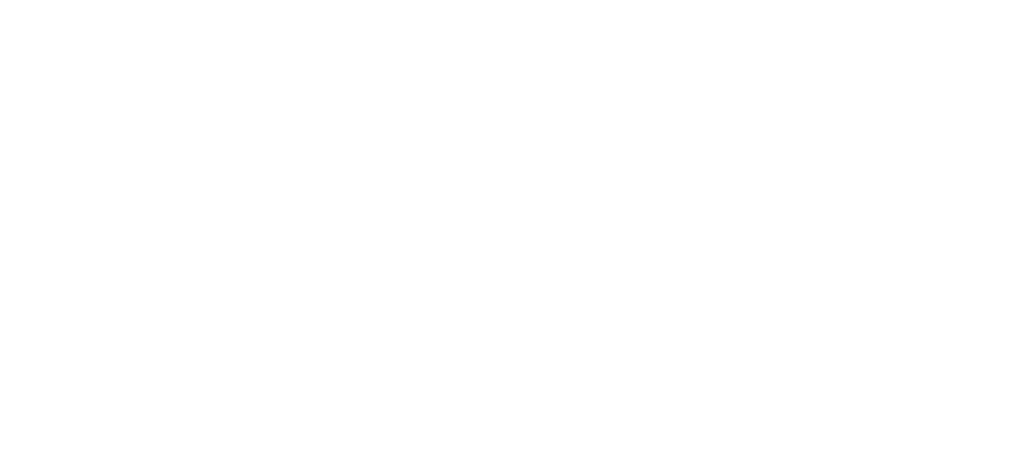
# Model space of a CAD drawing. Header units: millimetres. Extents: x -14651 to 169533, y -50079 to -19374.
# Tile 7 of 12: x 104453 to 116073, y -27687 to -22809. Entities that reach past the tile are written whole.
import ezdxf

# ---------------------------------------------------------------- set-up
doc = ezdxf.new("R2010")
doc.units = ezdxf.units.MM
doc.header["$LTSCALE"] = 10
doc.layers.add('Nowe_A-Schody _Nr_pióra__71', color=7, linetype='Continuous', lineweight=13)
for name, color, linetype in [('Nowe_A-Wentylacja-Mechaniczna-0-5', 7, 'Continuous'), ('Nowe_A-Ściany-Działowe', 7, 'Continuous'), ('Nowe_A-Ściany-Konstrukcyjne', 7, 'Continuous'), ('Nowe_A-Ściany-Wewnętrzne', 7, 'Continuous'), ('Nowe_A-Ściany-Zewnętrzne', 7, 'Continuous')]:
    doc.layers.add(name, color=color, linetype=linetype)
doc.styles.add('STYL_AUTOMATYCZNY_1', font='arial.ttf')
pattern_1 = [(0, (-167137.645, 36065.26), (0, 86.60254), [0, -50]), (0, (-167112.645, 36108.56), (0, 86.60254), [0, -50])]
pattern_2 = [(45, (-167137.65, 36065.26), (-91.92388, 91.92388), []), (45, (-167183.61, 36111.22), (-91.92388, 91.92388), [97.499996, -32.5])]
pattern_3 = [(0, (-167137.645, 36065.257), (0, 37.5), [0, -37.5])]

msp = doc.modelspace()

# ---------------------------------------------------------------- hatches: boundary and pattern name
at = {"layer": 'Nowe_A-Wentylacja-Mechaniczna-0-5', "linetype": 'Continuous', "lineweight": 0, "true_color": 0x000000}
h = msp.add_hatch(dxfattribs=at)
h.set_pattern_fill('Gips', color=18, style=0, pattern_type=2)
h.set_pattern_definition(pattern_3)
h.paths.add_polyline_path([(112453.36, -26484.15), (112453.36, -26184.15), (112428.36, -26184.15), (112428.36, -26484.15)])
h = msp.add_hatch(dxfattribs=at)
h.set_pattern_fill('Gips', color=18, style=0, pattern_type=2)
h.set_pattern_definition(pattern_3)
h.paths.add_polyline_path([(112428.36, -26484.15), (112453.36, -26509.15), (112453.36, -26484.15)])
h = msp.add_hatch(dxfattribs=at)
h.set_pattern_fill('Gips', color=18, style=0, pattern_type=2)
h.set_pattern_definition(pattern_3)
h.paths.add_polyline_path([(112428.36, -26509.15), (112453.36, -26509.15), (112428.36, -26484.15)])
h = msp.add_hatch(dxfattribs=at)
h.set_pattern_fill('Gips', color=18, style=0, pattern_type=2)
h.set_pattern_definition(pattern_3)
h.paths.add_polyline_path([(113868.36, -26842.54), (113868.36, -26867.54), (113893.36, -26842.54)])
at = {"layer": 'Nowe_A-Ściany-Działowe', "linetype": 'Continuous', "lineweight": 0, "true_color": 0x000000}
h = msp.add_hatch(dxfattribs=at)
h.set_pattern_fill('Tynk', color=18, style=0, pattern_type=2)
h.set_pattern_definition(pattern_1)
h.paths.add_polyline_path([(106153.36, -23879.15), (106163.36, -23879.15), (106163.36, -23869.15), (106153.36, -23869.15)])
h = msp.add_hatch(dxfattribs=at)
h.set_pattern_fill('Tynk', color=18, style=0, pattern_type=2)
h.set_pattern_definition(pattern_1)
h.paths.add_polyline_path([(114428.36, -25533.84), (114428.36, -25523.84), (114423.36, -25523.84), (114423.36, -25533.84)])
h = msp.add_hatch(dxfattribs=at)
h.set_pattern_fill('Tynk', color=18, style=0, pattern_type=2)
h.set_pattern_definition(pattern_1)
h.paths.add_polyline_path([(114428.36, -25523.84), (114428.36, -25533.84), (115923.36, -25533.84), (115923.36, -25523.84)])
h = msp.add_hatch(dxfattribs=at)
h.set_pattern_fill('Tynk', color=18, style=0, pattern_type=2)
h.set_pattern_definition(pattern_1)
h.paths.add_polyline_path([(115923.36, -25523.84), (115923.36, -25533.84), (115933.36, -25523.84)])
h = msp.add_hatch(dxfattribs=at)
h.set_pattern_fill('Tynk', color=18, style=0, pattern_type=2)
h.set_pattern_definition(pattern_1)
h.paths.add_polyline_path([(115923.36, -25533.84), (115933.36, -25533.84), (115933.36, -25523.84)])
h = msp.add_hatch(dxfattribs=at)
h.set_pattern_fill('Tynk', color=18, style=0, pattern_type=2)
h.set_pattern_definition(pattern_1)
h.paths.add_polyline_path([(115923.36, -25533.84), (115923.36, -26794.15), (115933.36, -26794.15), (115933.36, -25533.84)])
h = msp.add_hatch(dxfattribs=at)
h.set_pattern_fill('Tynk', color=18, style=0, pattern_type=2)
h.set_pattern_definition(pattern_1)
h.paths.add_polyline_path([(114428.36, -25793.84), (114428.36, -25783.84), (114423.36, -25783.84), (114423.36, -25793.84)])
h = msp.add_hatch(dxfattribs=at)
h.set_pattern_fill('Tynk', color=18, style=0, pattern_type=2)
h.set_pattern_definition(pattern_1)
h.paths.add_polyline_path([(115663.36, -25783.84), (114428.36, -25783.84), (114428.36, -25793.84), (115663.36, -25793.84)])
h = msp.add_hatch(dxfattribs=at)
h.set_pattern_fill('Tynk', color=18, style=0, pattern_type=2)
h.set_pattern_definition(pattern_1)
h.paths.add_polyline_path([(115663.36, -25793.84), (115673.36, -25783.84), (115663.36, -25783.84)])
h = msp.add_hatch(dxfattribs=at)
h.set_pattern_fill('Tynk', color=18, style=0, pattern_type=2)
h.set_pattern_definition(pattern_1)
h.paths.add_polyline_path([(115663.36, -25793.84), (115673.36, -25793.84), (115673.36, -25783.84)])
h = msp.add_hatch(dxfattribs=at)
h.set_pattern_fill('Tynk', color=18, style=0, pattern_type=2)
h.set_pattern_definition(pattern_1)
h.paths.add_polyline_path([(115663.36, -25793.84), (115663.36, -26794.15), (115673.36, -26794.15), (115673.36, -25793.84)])
h = msp.add_hatch(dxfattribs=at)
h.set_pattern_fill('Tynk', color=18, style=0, pattern_type=2)
h.set_pattern_definition(pattern_1)
h.paths.add_polyline_path([(104453.36, -27349.14), (106038.36, -27349.14), (106038.36, -27339.14), (104453.36, -27339.14)])
h = msp.add_hatch(dxfattribs=at)
h.set_pattern_fill('Tynk', color=18, style=0, pattern_type=2)
h.set_pattern_definition(pattern_1)
h.paths.add_polyline_path([(106153.36, -27349.14), (106163.36, -27349.14), (106163.36, -27339.14), (106153.36, -27339.14)])
h = msp.add_hatch(dxfattribs=at)
h.set_pattern_fill('Tynk', color=18, style=0, pattern_type=2)
h.set_pattern_definition(pattern_1)
h.paths.add_polyline_path([(106243.31, -27339.14), (106163.36, -27339.14), (106163.36, -27349.14), (106243.31, -27349.14)])
h = msp.add_hatch(dxfattribs=at)
h.set_pattern_fill('Tynk', color=18, style=0, pattern_type=2)
h.set_pattern_definition(pattern_1)
h.paths.add_polyline_path([(108763.36, -27339.14), (107263.31, -27339.14), (107263.31, -27349.14), (108763.36, -27349.14)])
h = msp.add_hatch(dxfattribs=at)
h.set_pattern_fill('Tynk', color=18, style=0, pattern_type=2)
h.set_pattern_definition(pattern_1)
h.paths.add_polyline_path([(104453.36, -27464.14), (104453.36, -27474.14), (106243.31, -27474.14), (106243.31, -27464.14)])
h = msp.add_hatch(dxfattribs=at)
h.set_pattern_fill('Tynk', color=18, style=0, pattern_type=2)
h.set_pattern_definition(pattern_1)
h.paths.add_polyline_path([(108763.36, -27464.14), (107263.31, -27464.14), (107263.31, -27474.14), (108763.36, -27474.14)])
at = {"layer": 'Nowe_A-Ściany-Konstrukcyjne', "linetype": 'Continuous', "lineweight": 0, "true_color": 0x000000}
h = msp.add_hatch(dxfattribs=at)
h.set_pattern_fill('Tynk', color=18, style=0, pattern_type=2)
h.set_pattern_definition(pattern_1)
h.paths.add_polyline_path([(111868.36, -23274.15), (111873.36, -23274.15), (111873.36, -23269.15), (111868.36, -23269.15)])
h = msp.add_hatch(dxfattribs=at)
h.set_pattern_fill('Tynk', color=18, style=0, pattern_type=2)
h.set_pattern_definition(pattern_1)
h.paths.add_polyline_path([(111868.36, -23274.15), (111868.36, -26881.87), (111873.36, -26885.52), (111873.36, -23274.15)])
h = msp.add_hatch(dxfattribs=at)
h.set_pattern_fill('Tynk', color=18, style=0, pattern_type=2)
h.set_pattern_definition(pattern_1)
h.paths.add_polyline_path([(112128.36, -25924.15), (112128.36, -23274.15), (112123.36, -23274.15), (112123.36, -25924.15)])
h = msp.add_hatch(dxfattribs=at)
h.set_pattern_fill('Tynk', color=18, style=0, pattern_type=2)
h.set_pattern_definition(pattern_1)
h.paths.add_polyline_path([(108773.36, -27071.87), (108773.36, -23879.15), (108768.36, -23879.15), (108768.36, -27071.87)])
h = msp.add_hatch(dxfattribs=at)
h.set_pattern_fill('Tynk', color=18, style=0, pattern_type=2)
h.set_pattern_definition(pattern_1)
h.paths.add_polyline_path([(109023.36, -23874.09), (109023.36, -23879.15), (109028.36, -23879.15)])
h = msp.add_hatch(dxfattribs=at)
h.set_pattern_fill('Tynk', color=18, style=0, pattern_type=2)
h.set_pattern_definition(pattern_1)
h.paths.add_polyline_path([(109028.36, -27071.87), (109028.36, -23879.15), (109023.36, -23879.15), (109023.36, -27071.87)])
h = msp.add_hatch(dxfattribs=at)
h.set_pattern_fill('Tynk', color=18, style=0, pattern_type=2)
h.set_pattern_definition(pattern_1)
h.paths.add_polyline_path([(112128.36, -25929.15), (112128.36, -25924.15), (112123.36, -25924.15), (112123.36, -25929.15)])
h = msp.add_hatch(dxfattribs=at)
h.set_pattern_fill('Tynk', color=18, style=0, pattern_type=2)
h.set_pattern_definition(pattern_1)
h.paths.add_polyline_path([(112483.36, -25924.15), (112128.36, -25924.15), (112128.36, -25929.15), (112483.36, -25929.15)])
h = msp.add_hatch(dxfattribs=at)
h.set_pattern_fill('Tynk', color=18, style=0, pattern_type=2)
h.set_pattern_definition(pattern_1)
h.paths.add_polyline_path([(114168.36, -25924.15), (113663.36, -25924.15), (113663.36, -25929.15), (114168.36, -25929.15)])
h = msp.add_hatch(dxfattribs=at)
h.set_pattern_fill('Tynk', color=18, style=0, pattern_type=2)
h.set_pattern_definition(pattern_1)
h.paths.add_polyline_path([(112128.36, -26184.15), (112128.36, -26179.15), (112123.36, -26179.15), (112123.36, -26184.15)])
h = msp.add_hatch(dxfattribs=at)
h.set_pattern_fill('Tynk', color=18, style=0, pattern_type=2)
h.set_pattern_definition(pattern_1)
h.paths.add_polyline_path([(112123.36, -26184.15), (112123.36, -27068.22), (112128.36, -27071.87), (112128.36, -26184.15)])
h = msp.add_hatch(dxfattribs=at)
h.set_pattern_fill('Tynk', color=18, style=0, pattern_type=2)
h.set_pattern_definition(pattern_1)
h.paths.add_polyline_path([(112483.36, -26179.15), (112128.36, -26179.15), (112128.36, -26184.15), (112483.36, -26184.15)])
h = msp.add_hatch(dxfattribs=at)
h.set_pattern_fill('Tynk', color=18, style=0, pattern_type=2)
h.set_pattern_definition(pattern_1)
h.paths.add_polyline_path([(113663.36, -26179.15), (113663.36, -26184.15), (114168.36, -26184.15), (114168.36, -26179.15)])
h = msp.add_hatch(dxfattribs=at)
h.set_pattern_fill('Tynk', color=18, style=0, pattern_type=2)
h.set_pattern_definition(pattern_1)
h.paths.add_polyline_path([(111868.36, -26886.87), (111873.36, -26886.87), (111873.36, -26885.52), (111868.36, -26881.87)])
h = msp.add_hatch(dxfattribs=at)
h.set_pattern_fill('Beton_zbrojony', color=18, style=0, pattern_type=2)
h.set_pattern_definition(pattern_2)
h.paths.add_polyline_path([(111873.36, -26886.87), (111875.2, -26886.87), (111873.36, -26885.52)])
h = msp.add_hatch(dxfattribs=at)
h.set_pattern_fill('Tynk', color=18, style=0, pattern_type=2)
h.set_pattern_definition(pattern_1)
h.paths.add_polyline_path([(112123.36, -27068.22), (112123.36, -27071.87), (112128.36, -27071.87)])
at = {"layer": 'Nowe_A-Ściany-Wewnętrzne', "linetype": 'Continuous', "lineweight": 0, "true_color": 0x000000}
h = msp.add_hatch(dxfattribs=at)
h.set_pattern_fill('Tynk', color=18, style=0, pattern_type=2)
h.set_pattern_definition(pattern_1)
h.paths.add_polyline_path([(108573.36, -22809.15), (108563.36, -22809.15), (108573.36, -22819.15)])
h = msp.add_hatch(dxfattribs=at)
h.set_pattern_fill('Tynk', color=18, style=0, pattern_type=2)
h.set_pattern_definition(pattern_1)
h.paths.add_polyline_path([(108573.36, -22819.15), (108563.36, -22809.15), (108563.36, -22819.15)])
h = msp.add_hatch(dxfattribs=at)
h.set_pattern_fill('Tynk', color=18, style=0, pattern_type=2)
h.set_pattern_definition(pattern_1)
h.paths.add_polyline_path([(108573.36, -23409.15), (108573.36, -22819.15), (108563.36, -22819.15), (108563.36, -23409.15)])
h = msp.add_hatch(dxfattribs=at)
h.set_pattern_fill('Tynk', color=18, style=0, pattern_type=2)
h.set_pattern_definition(pattern_1)
h.paths.add_polyline_path([(114428.36, -22809.15), (114428.36, -22819.15), (115163.49, -22819.15), (115163.49, -22809.15)])
h = msp.add_hatch(dxfattribs=at)
h.set_pattern_fill('Tynk', color=18, style=0, pattern_type=2)
h.set_pattern_definition(pattern_1)
h.paths.add_polyline_path([(114428.36, -25523.84), (114428.36, -23019.15), (114423.36, -23019.15), (114423.36, -25523.84)])
h = msp.add_hatch(dxfattribs=at)
h.set_pattern_fill('Tynk', color=18, style=0, pattern_type=2)
h.set_pattern_definition(pattern_1)
h.paths.add_polyline_path([(109028.36, -23269.15), (109023.36, -23269.15), (109028.36, -23274.15)])
h = msp.add_hatch(dxfattribs=at)
h.set_pattern_fill('Tynk', color=18, style=0, pattern_type=2)
h.set_pattern_definition(pattern_1)
h.paths.add_polyline_path([(109028.36, -23274.15), (109023.36, -23269.15), (109023.36, -23274.15)])
h = msp.add_hatch(dxfattribs=at)
h.set_pattern_fill('Tynk', color=18, style=0, pattern_type=2)
h.set_pattern_definition(pattern_1)
h.paths.add_polyline_path([(109023.36, -23274.15), (109023.36, -23874.09), (109028.36, -23879.15), (109028.36, -23274.15)])
h = msp.add_hatch(dxfattribs=at)
h.set_pattern_fill('Tynk', color=18, style=0, pattern_type=2)
h.set_pattern_definition(pattern_1)
h.paths.add_polyline_path([(114168.36, -23274.15), (114171.15, -23269.15), (114168.36, -23269.15)])
h = msp.add_hatch(dxfattribs=at)
h.set_pattern_fill('Tynk', color=18, style=0, pattern_type=2)
h.set_pattern_definition(pattern_1)
h.paths.add_polyline_path([(114173.36, -25929.15), (114173.36, -23269.15), (114171.15, -23269.15), (114168.36, -23274.15), (114168.36, -25929.15)])
h = msp.add_hatch(dxfattribs=at)
h.set_pattern_fill('Tynk', color=18, style=0, pattern_type=2)
h.set_pattern_definition(pattern_1)
h.paths.add_polyline_path([(114428.36, -23269.15), (114428.36, -23279.15), (115163.49, -23279.15), (115163.49, -23269.15)])
h = msp.add_hatch(dxfattribs=at)
h.set_pattern_fill('Tynk', color=18, style=0, pattern_type=2)
h.set_pattern_definition(pattern_1)
h.paths.add_polyline_path([(108573.25, -23419.15), (108563.36, -23409.15), (108563.36, -23419.15)])
h = msp.add_hatch(dxfattribs=at)
h.set_pattern_fill('Tynk', color=18, style=0, pattern_type=2)
h.set_pattern_definition(pattern_1)
h.paths.add_polyline_path([(108573.36, -23409.15), (108563.36, -23409.15), (108573.25, -23419.15), (108573.36, -23419.15)])
h = msp.add_hatch(dxfattribs=at)
h.set_pattern_fill('Gips', color=18, style=0, pattern_type=2)
h.set_pattern_definition(pattern_3)
h.paths.add_polyline_path([(108720.86, -23879.15), (108720.86, -27339.14), (108733.36, -27339.14), (108733.36, -23879.15)])
h = msp.add_hatch(dxfattribs=at)
h.set_pattern_fill('Tynk', color=18, style=0, pattern_type=2)
h.set_pattern_definition(pattern_1)
h.paths.add_polyline_path([(114428.36, -26794.15), (114428.36, -25793.84), (114423.36, -25793.84), (114423.36, -26794.15)])
h = msp.add_hatch(dxfattribs=at)
h.set_pattern_fill('Tynk', color=18, style=0, pattern_type=2)
h.set_pattern_definition(pattern_1)
h.paths.add_polyline_path([(110433.36, -27066.87), (110433.36, -25869.59), (110428.36, -25869.59), (110428.36, -27066.87)])
h = msp.add_hatch(dxfattribs=at)
h.set_pattern_fill('Tynk', color=18, style=0, pattern_type=2)
h.set_pattern_definition(pattern_1)
h.paths.add_polyline_path([(110618.36, -26881.87), (110618.36, -25869.59), (110613.36, -25869.59), (110613.36, -26881.87)])
h = msp.add_hatch(dxfattribs=at)
h.set_pattern_fill('Tynk', color=18, style=0, pattern_type=2)
h.set_pattern_definition(pattern_1)
h.paths.add_polyline_path([(114173.36, -26184.15), (114173.36, -26179.15), (114168.36, -26179.15), (114168.36, -26184.15)])
h = msp.add_hatch(dxfattribs=at)
h.set_pattern_fill('Tynk', color=18, style=0, pattern_type=2)
h.set_pattern_definition(pattern_1)
h.paths.add_polyline_path([(114168.36, -26184.15), (114168.36, -27064.15), (114173.36, -27058.96), (114173.36, -26184.15)])
h = msp.add_hatch(dxfattribs=at)
h.set_pattern_fill('Beton_zbrojony', color=18, style=0, pattern_type=2)
h.set_pattern_definition(pattern_2)
h.paths.add_polyline_path([(114423.36, -26799.34), (114418.73, -26804.15), (114423.36, -26804.15)])
h = msp.add_hatch(dxfattribs=at)
h.set_pattern_fill('Tynk', color=18, style=0, pattern_type=2)
h.set_pattern_definition(pattern_1)
h.paths.add_polyline_path([(114423.36, -26799.34), (114428.36, -26794.15), (114423.36, -26794.15)])
h = msp.add_hatch(dxfattribs=at)
h.set_pattern_fill('Tynk', color=18, style=0, pattern_type=2)
h.set_pattern_definition(pattern_1)
h.paths.add_polyline_path([(114423.36, -26799.34), (114423.36, -26804.15), (114623.36, -26804.15), (114623.36, -26794.15), (114428.36, -26794.15)])
h = msp.add_hatch(dxfattribs=at)
h.set_pattern_fill('Tynk', color=18, style=0, pattern_type=2)
h.set_pattern_definition(pattern_1)
h.paths.add_polyline_path([(115663.36, -26794.15), (115623.36, -26794.15), (115623.36, -26804.15), (115663.36, -26804.15)])
h = msp.add_hatch(dxfattribs=at)
h.set_pattern_fill('Tynk', color=18, style=0, pattern_type=2)
h.set_pattern_definition(pattern_1)
h.paths.add_polyline_path([(115673.36, -26794.15), (115663.36, -26794.15), (115663.36, -26804.15), (115673.36, -26804.15)])
h = msp.add_hatch(dxfattribs=at)
h.set_pattern_fill('Tynk', color=18, style=0, pattern_type=2)
h.set_pattern_definition(pattern_1)
h.paths.add_polyline_path([(115933.36, -26794.15), (115923.36, -26794.15), (115923.36, -26804.15), (115933.36, -26804.15)])
h = msp.add_hatch(dxfattribs=at)
h.set_pattern_fill('Tynk', color=18, style=0, pattern_type=2)
h.set_pattern_definition(pattern_1)
h.paths.add_polyline_path([(115933.36, -26794.15), (115933.36, -26804.15), (116073.36, -26804.15), (116073.36, -26794.15)])
h = msp.add_hatch(dxfattribs=at)
h.set_pattern_fill('Tynk', color=18, style=0, pattern_type=2)
h.set_pattern_definition(pattern_1)
h.paths.add_polyline_path([(110613.36, -26881.87), (110613.36, -26886.87), (110618.36, -26881.87)])
h = msp.add_hatch(dxfattribs=at)
h.set_pattern_fill('Tynk', color=18, style=0, pattern_type=2)
h.set_pattern_definition(pattern_1)
h.paths.add_polyline_path([(110618.36, -26881.87), (110613.36, -26886.87), (110618.36, -26886.87)])
h = msp.add_hatch(dxfattribs=at)
h.set_pattern_fill('Tynk', color=18, style=0, pattern_type=2)
h.set_pattern_definition(pattern_1)
h.paths.add_polyline_path([(110721.31, -26881.87), (110618.36, -26881.87), (110618.36, -26886.87), (110721.31, -26886.87)])
h = msp.add_hatch(dxfattribs=at)
h.set_pattern_fill('Tynk', color=18, style=0, pattern_type=2)
h.set_pattern_definition(pattern_1)
h.paths.add_polyline_path([(110726.31, -26881.87), (110721.31, -26881.87), (110721.31, -26886.87), (110721.31, -26951.87), (110726.31, -26951.87)])
h = msp.add_hatch(dxfattribs=at)
h.set_pattern_fill('Tynk', color=18, style=0, pattern_type=2)
h.set_pattern_definition(pattern_1)
h.paths.add_polyline_path([(111741.31, -26881.87), (111741.31, -26886.87), (111868.36, -26886.87), (111868.36, -26881.87)])
h = msp.add_hatch(dxfattribs=at)
h.set_pattern_fill('Tynk', color=18, style=0, pattern_type=2)
h.set_pattern_definition(pattern_1)
h.paths.add_polyline_path([(108773.36, -27339.14), (108773.36, -27071.87), (108763.36, -27071.87), (108763.36, -27339.14)])
h = msp.add_hatch(dxfattribs=at)
h.set_pattern_fill('Tynk', color=18, style=0, pattern_type=2)
h.set_pattern_definition(pattern_1)
h.paths.add_polyline_path([(109023.36, -27071.87), (109023.36, -27564.14), (109033.36, -27564.14), (109033.36, -27071.87)])
h = msp.add_hatch(dxfattribs=at)
h.set_pattern_fill('Tynk', color=18, style=0, pattern_type=2)
h.set_pattern_definition(pattern_1)
h.paths.add_polyline_path([(110428.36, -27066.87), (110428.36, -27071.87), (110433.36, -27066.87)])
h = msp.add_hatch(dxfattribs=at)
h.set_pattern_fill('Tynk', color=18, style=0, pattern_type=2)
h.set_pattern_definition(pattern_1)
h.paths.add_polyline_path([(110428.36, -27071.87), (110433.36, -27071.87), (110433.36, -27066.87)])
h = msp.add_hatch(dxfattribs=at)
h.set_pattern_fill('Tynk', color=18, style=0, pattern_type=2)
h.set_pattern_definition(pattern_1)
h.paths.add_polyline_path([(114168.36, -27064.15), (114173.36, -27064.15), (114173.36, -27058.96)])
h = msp.add_hatch(dxfattribs=at)
h.set_pattern_fill('Tynk', color=18, style=0, pattern_type=2)
h.set_pattern_definition(pattern_1)
h.paths.add_polyline_path([(114423.36, -27054.15), (114423.36, -27064.15), (114623.36, -27064.15), (114623.36, -27054.15)])
h = msp.add_hatch(dxfattribs=at)
h.set_pattern_fill('Tynk', color=18, style=0, pattern_type=2)
h.set_pattern_definition(pattern_1)
h.paths.add_polyline_path([(115623.36, -27054.15), (115623.36, -27064.15), (116073.36, -27064.15), (116073.36, -27054.15)])
h = msp.add_hatch(dxfattribs=at)
h.set_pattern_fill('Tynk', color=18, style=0, pattern_type=2)
h.set_pattern_definition(pattern_1)
h.paths.add_polyline_path([(108763.36, -27339.14), (108763.36, -27349.14), (108773.36, -27349.14), (108773.36, -27339.14)])
h = msp.add_hatch(dxfattribs=at)
h.set_pattern_fill('Tynk', color=18, style=0, pattern_type=2)
h.set_pattern_definition(pattern_1)
h.paths.add_polyline_path([(108763.36, -27464.14), (108763.36, -27564.14), (108773.36, -27564.14), (108773.36, -27464.14)])
at = {"layer": 'Nowe_A-Ściany-Zewnętrzne', "linetype": 'Continuous', "lineweight": 0, "true_color": 0x000000}
h = msp.add_hatch(dxfattribs=at)
h.set_pattern_fill('Tynk', color=18, style=0, pattern_type=2)
h.set_pattern_definition(pattern_1)
h.paths.add_polyline_path([(108573.36, -22809.15), (108573.36, -22819.15), (109363.15, -22819.15), (109363.15, -22809.15)])
h = msp.add_hatch(dxfattribs=at)
h.set_pattern_fill('Tynk', color=18, style=0, pattern_type=2)
h.set_pattern_definition(pattern_1)
h.paths.add_polyline_path([(109373.15, -22809.15), (109363.15, -22809.15), (109363.15, -22819.15), (109363.15, -23019.15), (109373.15, -23019.15)])
h = msp.add_hatch(dxfattribs=at)
h.set_pattern_fill('Tynk', color=18, style=0, pattern_type=2)
h.set_pattern_definition(pattern_1)
h.paths.add_polyline_path([(111363.15, -22809.15), (111363.15, -22819.15), (114422.76, -22819.15), (114428.36, -22809.15)])
h = msp.add_hatch(dxfattribs=at)
h.set_pattern_fill('Tynk', color=18, style=0, pattern_type=2)
h.set_pattern_definition(pattern_1)
h.paths.add_polyline_path([(114423.36, -22819.15), (114423.36, -22818.09), (114422.76, -22819.15)])
h = msp.add_hatch(dxfattribs=at)
h.set_pattern_fill('Tynk', color=18, style=0, pattern_type=2)
h.set_pattern_definition(pattern_1)
h.paths.add_polyline_path([(114423.36, -22819.15), (114428.36, -22819.15), (114428.36, -22809.15), (114423.36, -22818.09)])
h = msp.add_hatch(dxfattribs=at)
h.set_pattern_fill('Tynk', color=18, style=0, pattern_type=2)
h.set_pattern_definition(pattern_1)
h.paths.add_polyline_path([(109028.36, -23274.15), (109363.15, -23274.15), (109363.15, -23269.15), (109028.36, -23269.15)])
h = msp.add_hatch(dxfattribs=at)
h.set_pattern_fill('Tynk', color=18, style=0, pattern_type=2)
h.set_pattern_definition(pattern_1)
h.paths.add_polyline_path([(111868.36, -23269.15), (111363.15, -23269.15), (111363.15, -23274.15), (111868.36, -23274.15)])
h = msp.add_hatch(dxfattribs=at)
h.set_pattern_fill('Tynk', color=18, style=0, pattern_type=2)
h.set_pattern_definition(pattern_1)
h.paths.add_polyline_path([(112123.36, -23274.15), (112128.36, -23274.15), (112128.36, -23269.15), (112123.36, -23269.15)])
h = msp.add_hatch(dxfattribs=at)
h.set_pattern_fill('Tynk', color=18, style=0, pattern_type=2)
h.set_pattern_definition(pattern_1)
h.paths.add_polyline_path([(112128.36, -23274.15), (114168.36, -23274.15), (114168.36, -23269.15), (112128.36, -23269.15)])
h = msp.add_hatch(dxfattribs=at)
h.set_pattern_fill('Beton_zbrojony', color=18, style=0, pattern_type=2)
h.set_pattern_definition(pattern_2)
h.paths.add_polyline_path([(114173.36, -23269.15), (114173.36, -23265.21), (114171.15, -23269.15)])
h = msp.add_hatch(dxfattribs=at)
h.set_pattern_fill('Tynk', color=18, style=0, pattern_type=2)
h.set_pattern_definition(pattern_1)
h.paths.add_polyline_path([(105388.38, -23409.15), (105388.38, -23419.15), (106663.36, -23419.15), (106663.36, -23409.15)])
h = msp.add_hatch(dxfattribs=at)
h.set_pattern_fill('Tynk', color=18, style=0, pattern_type=2)
h.set_pattern_definition(pattern_1)
h.paths.add_polyline_path([(108163.36, -23419.15), (108563.36, -23419.15), (108563.36, -23409.15), (108163.36, -23409.15)])
h = msp.add_hatch(dxfattribs=at)
h.set_pattern_fill('Bloczki_ceramiczne', color=18, style=0, pattern_type=2)
h.set_pattern_definition([(45, (-167137.645, 36065.26), (-63.63961, 63.63961), [])])
h.paths.add_polyline_path([(108771.12, -23619.15), (108773.36, -23621.41), (108773.36, -23619.15)])
h = msp.add_hatch(dxfattribs=at)
h.set_pattern_fill('Tynk', color=18, style=0, pattern_type=2)
h.set_pattern_definition(pattern_1)
h.paths.add_polyline_path([(105388.38, -23869.15), (105388.38, -23879.15), (106028.36, -23879.15), (106028.36, -23869.15)])
h = msp.add_hatch(dxfattribs=at)
h.set_pattern_fill('Tynk', color=18, style=0, pattern_type=2)
h.set_pattern_definition(pattern_1)
h.paths.add_polyline_path([(106028.36, -23879.15), (106038.36, -23879.15), (106038.36, -23869.15), (106028.36, -23869.15)])
h = msp.add_hatch(dxfattribs=at)
h.set_pattern_fill('Tynk', color=18, style=0, pattern_type=2)
h.set_pattern_definition(pattern_1)
h.paths.add_polyline_path([(106663.36, -23869.15), (106163.36, -23869.15), (106163.36, -23879.15), (106663.36, -23879.15)])
h = msp.add_hatch(dxfattribs=at)
h.set_pattern_fill('Tynk', color=18, style=0, pattern_type=2)
h.set_pattern_definition(pattern_1)
h.paths.add_polyline_path([(108733.36, -23869.15), (108163.36, -23869.15), (108163.36, -23879.15), (108733.36, -23879.15)])
h = msp.add_hatch(dxfattribs=at)
h.set_pattern_fill('Tynk', color=18, style=0, pattern_type=2)
h.set_pattern_definition(pattern_1)
h.paths.add_polyline_path([(108768.36, -23879.15), (108773.36, -23879.15), (108773.36, -23869.15), (108768.36, -23869.15)])

# ---------------------------------------------------------------- texts
at = {"layer": 'Nowe_A-Schody _Nr_pióra__71', "color": 7, "lineweight": 13, "insert": (109728.36, -25944.15), "char_height": 175, "attachment_point": 2, "style": 'STYL_AUTOMATYCZNY_1'}
msp.add_mtext('\\A1;{\\pqc;\\pt0,3550;\\fArial|b0|i0|c238|p0;\\W1.000000;\\fArial|b0|i0|c238|p0;\\W1.000000;\\fArial|b0|i0|c238|p0;\\W1.000000;\\A1{\\H.66x;\\S^  ;}\\fArial|b0|i0|c238|p0;\\W1.000000;\\fArial|b0|i0|c238|p0;\\W1.000000;\\fArial|b0|i0|c238|p0;\\W1.000000;\\fArial|b0|i0|c238|p0;\\W1.000000;\\A1{\\H.66x;\\S^  ;}\\fArial|b0|i0|c238|p0;\\W1.000000;\\fArial|b0|i0|c238|p0;\\W1.000000;\\fArial|b0|i0|c238|p0;\\W1.000000;\\fArial|b0|i0|c238|p0;\\W1.000000;\\A1{\\H.66x;\\S^  ;}\\fArial|b0|i0|c238|p0;\\W1.000000;}', dxfattribs=at)

doc.saveas('drawing.dxf')
